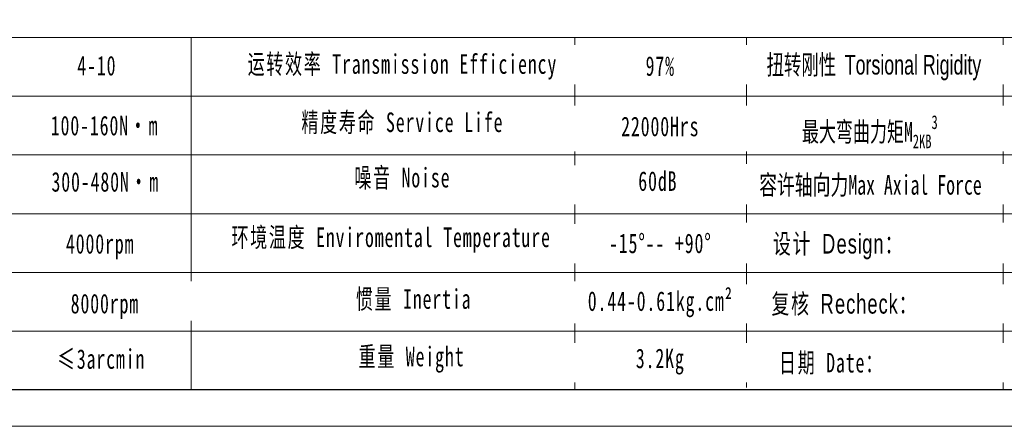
# Model space of a CAD drawing. Header units: millimetres. Extents: x -72 to 490, y -55 to 342.
# Tile 2 of 6: x 96 to 275, y -55 to 19. Entities that reach past the tile are written whole.
import ezdxf

# ---------------------------------------------------------------- set-up
doc = ezdxf.new("R2010")
doc.units = ezdxf.units.MM
doc.header["$LTSCALE"] = 10
doc.layers.add('SLD-0', color=7, linetype='Continuous', lineweight=18)
doc.layers.add('图框_外框线', color=7, linetype='Continuous', lineweight=18)
doc.styles.add('标准', font='txt', dxfattribs={"width": 0.667})

msp = doc.modelspace()

# ---------------------------------------------------------------- linework, layer by layer
at = {"layer": 'SLD-0'}
for p, q in [((126.97, 15.73), (126.97, -48.5)), ((196.86, 15.73), (196.86, -48.51))]:
    msp.add_line(p, q, dxfattribs=at)
at = {"layer": '图框_外框线'}
for p, q in [((-21.99, 15.73), (483.75, 15.73)), ((26.47, 5.01), (310.71, 5.01)), ((-21.99, -5.71), (483.75, -5.71)), ((26.47, -16.43), (483.75, -16.43)), ((26.47, -27.15), (483.75, -27.15)), ((26.47, -37.86), (483.75, -37.86))]:
    msp.add_line(p, q, dxfattribs=at)
at = {"layer": '图框_外框线', "color": 3}
msp.add_lwpolyline([(-71.64, -55.2), (490.44, -55.2), (490.44, 342.27), (-71.64, 342.27)], close=True, dxfattribs=at)
at = {"layer": '图框_外框线', "color": 3, "lineweight": 25}
msp.add_lwpolyline([(-38.19, -48.51), (483.75, -48.51), (483.75, 335.58), (-38.19, 335.58)], close=True, dxfattribs=at)

# ---------------------------------------------------------------- texts
at = {"layer": 'SLD-0', "color": 1, "attachment_point": 2, "line_spacing_factor": 1.15057, "style": '标准'}
for s, insert, char_height, width in [('\\T1.1;运转效率 Transmission Efficiency', (165.45, 12.67), 3.5727, 60.713), ('\\pxqc;{\\T1.1;4-10}', (109.75, 12.37), 3.5727, 15.1904), ('\\T1.1;97%', (212.45, 12.3), 3.573, 45.6902), ('\\T1.1;精度寿命 Service Life', (165.45, 2.05), 3.5727, 47.6554), ('\\T1.1;100-160N·m', (111.16, 1.44), 3.5727, 29.5914), ('\\T1.1;22000Hrs', (212.45, 1.29), 3.5727, 45.6902), ('\\T1.1;300-480N·m', (111.29, -8.82), 3.5727, 35.5322), ('\\T1.1;噪音 Noise', (165.45, -8.05), 3.5727, 31.5254), ('\\T1.1;60dB', (212.01, -8.68), 3.573, 23.5757), ('{\\T1.1;环境温度 Enviromental Temperature}', (163.4, -18.93), 3.5727, 170.32), ('\\T1.1;4000rpm', (110.36, -20.12), 3.5727, 24.6174), ('\\T1.1;-15%%D-- +90%%D', (212.45, -20.04), 3.5727, 30.6477), ('\\T1.1;8000rpm', (111.22, -31.03), 3.5727, 78.1202), ('{\\T1.1;≤3arcmin }', (110.56, -41.14), 3.5727, 27.483), ('\\T1.1;重量 Weight', (167.11, -40.68), 3.5727, 27.7807), ('\\T1.1;3.2Kg', (212.45, -41.02), 3.5727, 23.9045)]:
    msp.add_mtext(s, dxfattribs=dict(at, insert=insert, char_height=char_height, width=width))

# ---------------------------------------------------------------- next in the draw order: texts
at = {"layer": 'SLD-0', "color": 1, "insert": (212.45, -30.57), "char_height": 3.5727, "width": 170.32, "attachment_point": 2, "line_spacing_factor": 1.15057, "style": '标准', "bg_fill": 2}
msp.add_mtext('{\\T1.1;0.44-0.61kg.cm²}', dxfattribs=at)

# ---------------------------------------------------------------- next in the draw order: linework, layer by layer
at = {"layer": '图框_外框线'}
for p, q in [((228.16, 15.73), (228.16, -48.15)), ((274.95, 15.73), (274.95, -48.51))]:
    msp.add_line(p, q, dxfattribs=at)

# ---------------------------------------------------------------- next in the draw order: texts
at = {"layer": 'SLD-0', "color": 1, "insert": (167.5, -30.19), "char_height": 3.5727, "width": 32.2768, "attachment_point": 2, "line_spacing_factor": 1.15057, "style": '标准'}
msp.add_mtext('\\T1.1;惯量 Inertia', dxfattribs=at)

# ---------------------------------------------------------------- next in the draw order: texts
at = {"layer": 'SLD-0', "color": 1, "char_height": 3.5727, "width": 170.32, "attachment_point": 2, "style": '标准', "bg_fill": 2}
for s, insert in [('{\\f宋体|b0|i0|c134|p2;\\W0.65;扭转刚性 \\fArial|b0|i0|c0|p34;Torsional Rigidity}', (251.39, 12.54)), ('\\A1;最大弯曲力矩M{\\H0.7x;\\S^ 2KB;}{\\H0.7x;\\S3^ ;}', (250.65, 1.53)), ('{\\f宋体|b0|i0|c134|p2;容许轴向力Max Axial Force}', (250.76, -9.37)), ('{\\fSimSun|b0|i0|c134|p2;\\T1.1;设计 \\fArial|b0|i0|c0|p34;Design\\fSimSun|b0|i0|c134|p2;：}', (244.96, -20.11)), ('{\\fSimSun|b0|i0|c134|p2;\\T1.1;复核 \\fArial|b0|i0|c0|p34;Recheck\\fSimSun|b0|i0|c134|p2;：}', (246.1, -31.07)), ('{\\T1.1;日期 Date：}', (243.66, -41.81))]:
    msp.add_mtext(s, dxfattribs=dict(at, insert=insert))

# ---------------------------------------------------------------- next in the draw order: texts
for s, insert in [('{\\fSimSun|b1|i0|c134|p2;235 N.m}', (292.32, 0.95)), ('{\\fSimSun|b1|i0|c134|p2;2850 N}', (291.26, -9.11)), ('{\\fSimSun|b0|i0|c134|p2;\\T1.1;刘建勇 }', (290.98, -19.83))]:
    msp.add_mtext(s, dxfattribs=dict(at, insert=insert))

doc.saveas('drawing.dxf')
